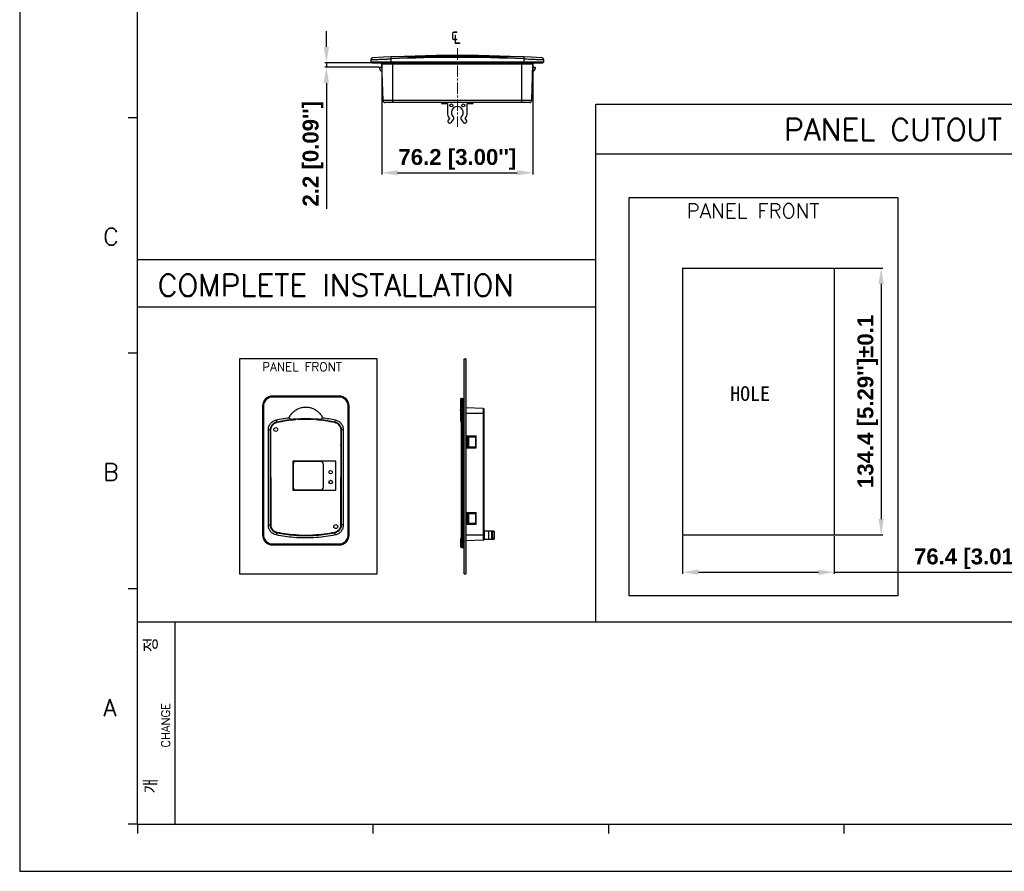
# Model space of a CAD drawing. Header units: millimetres. Extents: x 0 to 996, y 0 to 704.
# Tile 1 of 12: x 0 to 496, y 0 to 429. Entities that reach past the tile are written whole.
import ezdxf

# ---------------------------------------------------------------- set-up
doc = ezdxf.new("R2010")
doc.units = ezdxf.units.MM
doc.header["$LTSCALE"] = 0.3
doc.linetypes.add('CENTER2', pattern=[28.575, 19.05, -3.175, 3.175, -3.175])
for name, color, linetype, lineweight in [('AM_0', 7, 'Continuous', 30), ('AM_5_Dimension', 6, 'Continuous', 15), ('AM_6_Text', 7, 'Continuous', 20), ('AM_7_Center', 1, 'CENTER2', 15)]:
    doc.layers.add(name, color=color, linetype=linetype, lineweight=lineweight)
doc.styles.add('AR', font='arialbd.ttf')
doc.styles.add('WHGTXT', font='simplex', dxfattribs={"bigfont": 'whgtxt'})
doc.dimstyles.new("B's_st.$0", dxfattribs={"dimtxt": 2.5, "dimasz": 2.5, "dimexe": 1, "dimexo": 0.5, "dimgap": 0.9, "dimtad": 1, "dimzin": 9, "dimdsep": 46, "dimtxsty": 'WHGTXT', "dimcen": 0, "dimclrd": 256, "dimclre": 256, "dimclrt": 256, "dimadec": 1, "dimazin": 2, "dimtp": 0.01, "dimtm": 0.01, "dimtfac": 1, "dimtmove": 0, "dimatfit": 3, "dimfxl": 1, "dimtolj": 1, "dimarcsym": 0})

# ---------------------------------------------------------------- blocks, each defined once
blk = doc.blocks.new('A$C759C226F')
for p, q in [((0, 236.49), (0, 0)), ((19.91, 7.96), (19.91, 227.73)), ((19.91, 127.4), (18.31, 127.4)), ((19.91, 87.59), (18.31, 87.59)), ((19.91, 47.78), (18.31, 47.78)), ((19.91, 42.2), (326.47, 42.2)), ((26.28, 7.96), (26.28, 42.2)), ((19.91, 7.96), (18.31, 7.96)), ((19.91, 7.96), (326.47, 7.96)), ((19.91, 7.96), (19.91, 6.37)), ((59.72, 7.96), (59.72, 6.37)), ((99.53, 7.96), (99.53, 6.37)), ((139.35, 7.96), (139.35, 6.37)), ((0, 0), (334.43, 0))]:
    blk.add_line(p, q)
at = {"style": 'WHGTXT'}
for s, p in [('C', (14.14, 105.88)), ('B', (14.14, 66.07)), ('A', (14.14, 26.26))]:
    blk.add_text(s, height=2.87, dxfattribs=at).set_placement(p)
for s, height, p in [('CHANGE', 1.433, (25.39, 20.91)), ('개            정', 2.3888, (23.38, 13.17))]:
    blk.add_text(s, height=height, rotation=90, dxfattribs=at).set_placement(p)
blk = doc.blocks.new('*D9')
at = {"layer": 'AM_5_Dimension', "linetype": 'ByBlock', "lineweight": -2, "transparency": 16777216}
for p, q in [((154.43, 415.22), (154.43, 423.22)), ((176.97, 407.22), (153.63, 407.22)), ((154.43, 407.22), (154.43, 405.02)), ((180.77, 405.02), (153.63, 405.02)), ((154.43, 397.02), (154.43, 333.74))]:
    blk.add_line(p, q, dxfattribs=at)
at = {"layer": 'AM_5_Dimension', "transparency": 16777216}
for points in [[(153.09, 415.22), (155.76, 415.22), (154.43, 407.22)], [(153.09, 397.02), (155.76, 397.02), (154.43, 405.02)]]:
    blk.add_solid(points, dxfattribs=at)
at = {"layer": 'DEFPOINTS', "color": 0, "transparency": 16777216}
for p in [(177.37, 407.22), (154.43, 405.02), (181.17, 405.02)]:
    blk.add_point(p, dxfattribs=at)
at = {"layer": 'AM_5_Dimension', "transparency": 16777216, "insert": (147.68, 361.38), "char_height": 8, "attachment_point": 5, "rotation": 90, "style": 'AR'}
blk.add_mtext("\\A1;2.2 [0.09'']", dxfattribs=at)
blk = doc.blocks.new('*D10')
at = {"layer": 'AM_5_Dimension', "linetype": 'ByBlock', "lineweight": -2, "transparency": 16777216}
for p, q in [((410.58, 303.84), (434.58, 303.84)), ((433.78, 295.84), (433.78, 177.44)), ((410.58, 169.44), (434.58, 169.44))]:
    blk.add_line(p, q, dxfattribs=at)
at = {"layer": 'AM_5_Dimension', "transparency": 16777216}
for points in [[(432.45, 295.84), (435.11, 295.84), (433.78, 303.84)], [(432.45, 177.44), (435.11, 177.44), (433.78, 169.44)]]:
    blk.add_solid(points, dxfattribs=at)
at = {"layer": 'DEFPOINTS', "color": 0, "transparency": 16777216}
for p in [(410.18, 303.84), (410.18, 169.44), (433.78, 169.44)]:
    blk.add_point(p, dxfattribs=at)
at = {"layer": 'AM_5_Dimension', "transparency": 16777216, "insert": (427.04, 236.64), "char_height": 8, "attachment_point": 5, "rotation": 90, "style": 'AR'}
blk.add_mtext("\\A1;134.4 [5.29'']%%P0.1", dxfattribs=at)
blk = doc.blocks.new('*D11')
at = {"layer": 'AM_5_Dimension', "linetype": 'ByBlock', "lineweight": -2, "transparency": 16777216}
for p, q in [((333.78, 169.04), (333.78, 149.85)), ((410.18, 169.04), (410.18, 149.85)), ((341.78, 150.65), (402.18, 150.65)), ((410.18, 150.65), (531.78, 150.65))]:
    blk.add_line(p, q, dxfattribs=at)
at = {"layer": 'AM_5_Dimension', "transparency": 16777216}
for points in [[(341.78, 151.98), (341.78, 149.32), (333.78, 150.65)], [(402.18, 151.98), (402.18, 149.32), (410.18, 150.65)]]:
    blk.add_solid(points, dxfattribs=at)
at = {"layer": 'DEFPOINTS', "color": 0, "transparency": 16777216}
for p in [(333.78, 169.44), (410.18, 169.44), (333.78, 150.65)]:
    blk.add_point(p, dxfattribs=at)
at = {"layer": 'AM_5_Dimension', "transparency": 16777216, "insert": (490.81, 157.39), "char_height": 8, "attachment_point": 5, "style": 'AR'}
blk.add_mtext("\\A1;76.4 [3.01'']%%P0.1", dxfattribs=at)
blk = doc.blocks.new('*D26')
at = {"layer": 'AM_5_Dimension', "linetype": 'ByBlock', "lineweight": -2, "transparency": 16777216}
for p, q in [((182.29, 406.34), (182.29, 351.03)), ((258.45, 406.34), (258.45, 351.03)), ((190.29, 351.83), (250.45, 351.83))]:
    blk.add_line(p, q, dxfattribs=at)
at = {"layer": 'AM_5_Dimension', "transparency": 16777216}
for points in [[(190.29, 353.16), (190.29, 350.49), (182.29, 351.83)], [(250.45, 353.16), (250.45, 350.49), (258.45, 351.83)]]:
    blk.add_solid(points, dxfattribs=at)
at = {"layer": 'DEFPOINTS', "color": 0, "transparency": 16777216}
for p in [(182.29, 406.74), (258.45, 406.74), (258.45, 351.83)]:
    blk.add_point(p, dxfattribs=at)
at = {"layer": 'AM_5_Dimension', "transparency": 16777216, "insert": (220.37, 358.57), "char_height": 8, "attachment_point": 5, "style": 'AR'}
blk.add_mtext("\\A1;76.2 [3.00'']", dxfattribs=at)

msp = doc.modelspace()

# ---------------------------------------------------------------- hatches: boundary and pattern name
at = {"layer": 'AM_0'}
h = msp.add_hatch(color=256, dxfattribs=at)
h.dxf.hatch_style = 1
h.paths.add_polyline_path([(223.89, 149.83), (224.89, 149.83), (224.89, 258.03), (223.89, 258.03)])

# ---------------------------------------------------------------- linework, layer by layer
for p, q in [((176.87, 408.77), (176.87, 407.72)), ((176.87, 407.72), (177.37, 407.22)), ((176.87, 407.72), (263.87, 407.72)), ((177.37, 407.22), (263.37, 407.22)), ((182.94, 388.18), (182.29, 406.74)), ((182.29, 406.74), (258.45, 406.74)), ((186.83, 410.2), (186.87, 409.2)), ((253.91, 410.2), (186.83, 410.2)), ((186.87, 409.2), (186.87, 407.22)), ((187.97, 387.22), (187.97, 407.22)), ((252.77, 387.22), (252.77, 407.22)), ((253.91, 410.2), (253.87, 409.2)), ((253.87, 409.2), (253.87, 407.22)), ((257.81, 388.18), (258.45, 406.74)), ((263.87, 407.72), (263.37, 407.22)), ((263.87, 407.72), (263.87, 408.77)), ((181.17, 405.02), (181.17, 404.52)), ((181.17, 405.02), (182.29, 405.02)), ((258.45, 405.02), (259.57, 405.02)), ((259.57, 405.02), (259.57, 404.52)), ((257.81, 388.18), (182.94, 388.18)), ((256.81, 387.22), (183.94, 387.22)), ((212.37, 387.22), (212.37, 386.72)), ((212.37, 386.72), (215.37, 386.72)), ((215.37, 386.72), (215.37, 382.22)), ((225.37, 382.22), (225.37, 386.72)), ((225.37, 386.72), (228.37, 386.72)), ((228.37, 386.72), (228.37, 387.22)), ((290.03, 125.7), (290.03, 386.39)), ((290.03, 386.39), (610.77, 386.39)), ((216.38, 379.21), (215.81, 378.39)), ((217.45, 377.24), (218.48, 378.71)), ((222.27, 378.71), (223.3, 377.24)), ((224.94, 378.39), (224.36, 379.21)), ((290.03, 361.34), (610.77, 361.34)), ((306.68, 339.2), (306.68, 138.86)), ((442.39, 339.2), (306.68, 339.2)), ((442.39, 138.86), (442.39, 339.2)), ((59.29, 308.1), (290.03, 308.1)), ((333.78, 303.84), (333.78, 169.44)), ((333.78, 303.84), (410.18, 303.84)), ((410.18, 303.84), (410.18, 169.44)), ((59.29, 284.38), (290.03, 284.38)), ((110.64, 258.03), (110.64, 149.83)), ((180.06, 258.03), (110.64, 258.03)), ((180.06, 149.83), (180.06, 258.03)), ((223.89, 149.83), (223.89, 258.03)), ((223.89, 258.03), (224.89, 258.03)), ((224.89, 149.83), (224.89, 258.03)), ((160.84, 238.87), (127.3, 238.87)), ((160.82, 239.37), (127.32, 239.37)), ((222.45, 238.12), (223.54, 238.12)), ((223.54, 163.12), (223.54, 238.12)), ((223.54, 238.12), (223.79, 237.87)), ((122.32, 234.37), (122.32, 169.37)), ((122.8, 234.37), (122.32, 234.37)), ((122.8, 234.37), (122.8, 169.37)), ((165.35, 169.37), (165.35, 234.37)), ((165.35, 234.37), (165.82, 234.37)), ((165.82, 169.37), (165.82, 234.37)), ((221.95, 237.62), (221.95, 232.52)), ((222.3, 237.62), (221.95, 237.62)), ((222.52, 168.12), (222.52, 233.12)), ((222.52, 233.12), (223.79, 233.12)), ((223.02, 168.12), (223.02, 233.12)), ((223.79, 163.37), (223.79, 237.87)), ((233.31, 233.09), (224.89, 233.38)), ((233.31, 233.09), (233.31, 166.75)), ((233.79, 233.07), (233.63, 233.08)), ((233.79, 233.07), (233.79, 232.88)), ((223.89, 230.57), (223.79, 230.57)), ((233.79, 230.57), (224.89, 230.57)), ((233.79, 232.59), (233.79, 167.25)), ((129.22, 227.36), (129.48, 226.39)), ((129.48, 226.39), (129.53, 226.14)), ((139.07, 227.88), (139.07, 227.77)), ((149.07, 227.55), (149.07, 227.88)), ((158.67, 226.39), (158.61, 226.14)), ((158.92, 227.36), (158.67, 226.39)), ((125.21, 174.43), (125.21, 222.37)), ((125.21, 222.37), (126.51, 222.37)), ((126.26, 174.43), (126.26, 222.37)), ((126.48, 220.52), (126.3, 220.52)), ((126.57, 174.43), (126.51, 222.37)), ((161.63, 222.37), (161.57, 174.43)), ((162.93, 222.37), (161.63, 222.37)), ((161.66, 220.52), (161.84, 220.52)), ((161.89, 222.37), (161.89, 174.43)), ((162.93, 222.37), (162.93, 174.43)), ((222.4, 221.12), (222.4, 173.18)), ((223.79, 219.27), (223.89, 219.27)), ((224.89, 219.27), (229.79, 219.27)), ((224.89, 218.77), (224.89, 213.77)), ((224.89, 218.77), (229.79, 218.77)), ((225.14, 213.77), (225.14, 218.77)), ((225.89, 213.77), (225.89, 218.77)), ((226.14, 213.77), (226.14, 218.77)), ((229.54, 218.77), (229.54, 213.77)), ((229.79, 213.27), (229.79, 219.27)), ((126.3, 214.52), (126.48, 214.52)), ((126.48, 214.52), (126.48, 215.02)), ((161.66, 214.52), (161.66, 215.02)), ((161.84, 214.52), (161.66, 214.52)), ((223.79, 213.27), (223.89, 213.27)), ((224.89, 213.77), (229.79, 213.77)), ((224.89, 213.27), (229.79, 213.27)), ((137.52, 206.62), (137.52, 191.92)), ((159.12, 206.62), (137.52, 206.62)), ((137.67, 204.97), (137.67, 193.57)), ((151.47, 206.47), (139.17, 206.47)), ((152.97, 193.57), (152.97, 204.97)), ((159.12, 191.92), (159.12, 206.62)), ((137.52, 191.92), (159.12, 191.92)), ((139.17, 192.07), (151.47, 192.07)), ((126.48, 182.02), (126.3, 182.02)), ((126.48, 181.52), (126.48, 182.02)), ((161.66, 181.52), (161.66, 182.02)), ((161.66, 182.02), (161.84, 182.02)), ((223.79, 180.77), (223.89, 180.77)), ((224.89, 180.77), (229.79, 180.77)), ((224.89, 180.27), (224.89, 175.27)), ((224.89, 180.27), (229.79, 180.27)), ((225.14, 175.27), (225.14, 180.27)), ((225.89, 175.27), (225.89, 180.27)), ((226.14, 175.27), (226.14, 180.27)), ((229.54, 180.27), (229.54, 175.27)), ((229.79, 174.77), (229.79, 180.77)), ((125.21, 174.43), (126.57, 174.43)), ((126.3, 176.02), (126.48, 176.02)), ((126.48, 176.02), (126.48, 176.52)), ((162.93, 174.43), (161.57, 174.43)), ((161.66, 176.02), (161.66, 176.52)), ((161.84, 176.02), (161.66, 176.02)), ((223.79, 174.77), (223.89, 174.77)), ((224.89, 175.27), (229.79, 175.27)), ((224.89, 174.77), (229.79, 174.77)), ((122.8, 169.37), (122.32, 169.37)), ((129.3, 169.41), (129.54, 170.39)), ((129.54, 170.39), (129.6, 170.71)), ((140.01, 169.27), (140.01, 169.34)), ((148.14, 169.34), (148.14, 169.27)), ((158.61, 170.39), (158.54, 170.71)), ((158.85, 169.41), (158.61, 170.39)), ((165.35, 169.37), (165.82, 169.37)), ((223.89, 169.27), (223.79, 169.27)), ((233.79, 169.27), (224.89, 169.27)), ((234.04, 167.27), (234.04, 171.27)), ((238.99, 171.27), (234.04, 171.27)), ((236.29, 167.27), (236.29, 171.27)), ((237.8, 167.27), (237.8, 171.27)), ((238.21, 167.27), (238.21, 171.27)), ((239, 167.27), (239, 171.27)), ((333.78, 169.44), (410.18, 169.44)), ((127.3, 164.87), (160.84, 164.87)), ((127.32, 164.37), (160.82, 164.37)), ((221.95, 166.64), (221.95, 163.62)), ((221.95, 163.62), (222.3, 163.62)), ((223.79, 168.12), (222.52, 168.12)), ((233.31, 166.75), (224.89, 166.46)), ((233.79, 166.77), (233.64, 166.77)), ((233.79, 167.27), (238.99, 167.27)), ((233.79, 167.01), (233.79, 166.77)), ((222.45, 163.12), (223.54, 163.12)), ((223.54, 163.12), (223.79, 163.37)), ((110.64, 149.83), (180.06, 149.83)), ((223.89, 149.83), (224.89, 149.83)), ((306.68, 138.86), (442.39, 138.86))]:
    msp.add_line(p, q, dxfattribs=at)
for centre, radius in [((217.37, 385.72), 0.75), ((223.37, 385.72), 0.75), ((128.97, 222.52), 1), ((156.57, 201.02), 0.875), ((156.57, 196.07), 0.875), ((159.17, 173.62), 1)]:
    msp.add_circle(centre, radius, dxfattribs=at)
for centre, radius, start, end in [((177.87, 408.77), 1, 93.0491, 180.0002), ((220.37, -389.1), 800, 86.95091, 93.04909), ((181.79, 406.72), 0.5, 2, 50.6712), ((220.37, -389.1), 799, 87.59703, 92.40297), ((258.95, 406.72), 0.5, 129.3288, 178), ((262.87, 408.77), 1, 0, 86.9485), ((182.67, 404.52), 1.5, 180, 258.7769), ((258.07, 404.52), 1.5, 281.2231, 0), ((183.94, 388.22), 1, 182, 270), ((256.81, 388.22), 1, 270, 358), ((220.37, 382.22), 5, 180, 217.0386), ((220.37, 382.22), 3, 312.7859, 227.2141), ((220.37, 382.22), 5, 322.9614, 0), ((216.63, 377.82), 1, 145, 325), ((217.66, 379.28), 1, 325, 47.2141), ((223.09, 379.28), 1, 132.7859, 215), ((224.12, 377.82), 1, 215, 35), ((127.32, 234.37), 5, 90, 180.0049), ((160.82, 234.37), 5, 359.9951, 90), ((222.45, 237.62), 0.5, 90, 150), ((224.04, 233.66), 0.25, 219.3288, 233.1301), ((233.29, 232.59), 0.5, 0, 88), ((139.17, 204.97), 1.5, 90, 180), ((151.47, 204.97), 1.5, 0, 90), ((139.17, 193.57), 1.5, 180, 270), ((151.47, 193.57), 1.5, 270, 0), ((127.32, 169.37), 5, 179.9951, 270), ((160.82, 169.37), 5, 270, 0.0049), ((222.45, 163.62), 0.5, 180, 270), ((224.04, 166.18), 0.25, 126.8699, 180), ((233.29, 167.25), 0.5, 272, 0)]:
    msp.add_arc(centre, radius, start, end, dxfattribs=at)
for points, start_tangent, end_tangent in [([(176.87, 408.77), (177.17, 408.79), (178.17, 408.83)], (0.998852, 0.047909), (0.998915, 0.046568)), ([(178.17, 408.83), (179.98, 408.92), (182.26, 409.02)], (0.998915, 0.046568), (0.9991, 0.042411)), ([(182.26, 409.02), (184.63, 409.11)], (0.9991, 0.042411), (0.999199, 0.040022)), ([(184.63, 409.11), (185.41, 409.14)], (0.999199, 0.040022), (0.99923, 0.039223)), ([(185.41, 409.14), (186.87, 409.2)], (0.99923, 0.039223), (0.999288, 0.03774)), ([(253.87, 409.2), (256.12, 409.11)], (0.999288, -0.03774), (0.999199, -0.040022)), ([(256.12, 409.11), (258.48, 409.02)], (0.999199, -0.040022), (0.9991, -0.042411)), ([(258.48, 409.02), (260.76, 408.92)], (0.9991, -0.042411), (0.998999, -0.044731)), ([(260.76, 408.92), (262.57, 408.83), (263.58, 408.79)], (0.998999, -0.044731), (0.998866, -0.047601)), ([(263.58, 408.79), (263.87, 408.77)], (0.998866, -0.047601), (0.998852, -0.047909)), ([(125.22, 238.36), (124.2, 237.63), (123.38, 236.59)], (-0.88763, -0.460558), (-0.493959, -0.869485)), ([(126.29, 238.76), (125.22, 238.36)], (-0.974443, -0.224633), (-0.88763, -0.460558)), ([(127.3, 238.87), (126.29, 238.76)], (-1, 0.000018), (-0.974443, -0.224633)), ([(127.3, 238.87), (127.3, 239.12), (127.31, 239.3), (127.32, 239.37)], (0, 1), (1, 0)), ([(160.84, 238.87), (160.84, 239.12), (160.83, 239.3), (160.82, 239.37)], (0, 1), (-1, 0)), ([(162.92, 238.36), (161.86, 238.76), (160.84, 238.87)], (-0.887647, 0.460525), (-1, -0.000018)), ([(164.76, 236.59), (163.95, 237.63), (162.92, 238.36)], (-0.493907, 0.869515), (-0.887647, 0.460525)), ([(222.3, 237.62), (222.37, 237.87), (222.55, 238.05)], (0, 1), (0.866885, 0.498508)), ([(222.55, 238.05), (222.8, 238.12)], (0.866885, 0.498508), (1, 0)), ([(222.85, 237.99), (222.8, 238.12)], (-0.009551, 0.999954), (-1, -0.00025)), ([(222.99, 235.59), (222.95, 236.75), (222.9, 237.56), (222.85, 237.99)], (-0.031037, 0.999518), (-0.009551, 0.999954)), ([(123.38, 236.59), (122.93, 235.45), (122.8, 234.37)], (-0.493959, -0.869485), (-0.000172, -1)), ([(135.68, 228.48), (136.71, 230.15), (138.08, 231.6), (139.7, 232.7), (141.42, 233.42), (143.18, 233.76), (144.96, 233.76), (146.73, 233.42), (148.45, 232.7), (150.06, 231.6), (151.44, 230.15), (152.46, 228.48)], (0.431216, 0.902249), (0.431216, -0.902249)), ([(165.22, 235.45), (164.76, 236.59)], (-0.240007, 0.970771), (-0.493907, 0.869515)), ([(165.35, 234.37), (165.22, 235.45)], (-0.000173, 1), (-0.240007, 0.970771)), ([(222.4, 237.11), (222.35, 237.51), (222.3, 237.62)], (-0.148112, 0.988971), (-1, -0.000436)), ([(222.52, 233.12), (222.51, 234.2), (222.49, 235.34), (222.45, 236.38), (222.4, 237.11)], (-0.000012, 1), (-0.148112, 0.988971)), ([(223.01, 234.32), (222.99, 235.59)], (-0.01067, 0.999943), (-0.031037, 0.999518)), ([(223.02, 233.12), (223.01, 234.32)], (-0.000014, 1), (-0.01067, 0.999943)), ([(129.22, 227.36), (132.45, 228), (135.68, 228.48)], (0.976101, 0.217317), (0.992338, 0.123552)), ([(135.68, 228.48), (136.07, 228.01), (136.53, 227.57)], (0.600753, -0.799435), (0.748298, -0.663363)), ([(139.07, 227.88), (149.07, 227.88)], (0.997231, 0.07437), (0.997231, -0.07437)), ([(151.62, 227.57), (152.06, 228), (152.46, 228.48)], (0.748303, 0.663357), (0.60076, 0.799429)), ([(152.46, 228.48), (155.7, 228), (158.92, 227.36)], (0.992337, -0.123565), (0.976062, -0.217493)), ([(221.95, 232.43), (221.95, 232.52)], (-0.022567, 0.999745), (0.999671, 0.025633)), ([(221.95, 232.43), (221.95, 232.52)], (-0.022567, 0.999745), (0.999671, 0.025633)), ([(221.95, 232.43), (221.95, 232.52), (221.96, 232.17), (221.98, 231.45), (222, 230.35), (222.02, 228.9), (222.04, 227.23)], (-0.022567, 0.999745), (0.010026, -0.99995)), ([(221.96, 232.17), (221.95, 232.43)], (-0.022281, 0.999752), (-0.022567, 0.999745)), ([(221.97, 231.93), (221.96, 232.17)], (-0.021684, 0.999765), (-0.022281, 0.999752)), ([(125.21, 222.37), (125.49, 224.04), (126.33, 225.55), (127.62, 226.71), (129.22, 227.36)], (0.000363, 1), (0.976178, 0.216971)), ([(126.26, 222.37), (126.48, 223.71), (127.15, 224.93), (128.2, 225.86), (129.48, 226.39)], (-0.000013, 1), (0.975815, 0.218596)), ([(126.51, 222.37), (126.73, 223.65), (127.36, 224.78), (128.33, 225.65), (129.53, 226.14)], (-0.001219, 0.999999), (0.976106, 0.217293)), ([(129.48, 226.39), (132.99, 227.07), (136.53, 227.57)], (0.975977, 0.217875), (0.993543, 0.113457)), ([(129.53, 226.14), (134.29, 227.02), (139.07, 227.55)], (0.976106, 0.217293), (0.997204, 0.074729)), ([(139.07, 227.77), (138.19, 227.71), (137.34, 227.64), (136.53, 227.57)], (-0.998144, -0.060903), (-0.99599, -0.08946)), ([(151.62, 227.57), (150.8, 227.64), (149.95, 227.71), (149.07, 227.77)], (-0.99599, 0.089461), (-0.998144, 0.060903)), ([(149.07, 227.55), (153.85, 227.02), (158.61, 226.14)], (0.997204, -0.074729), (0.976106, -0.217293)), ([(151.62, 227.57), (155.15, 227.07), (158.67, 226.39)], (0.993543, -0.113454), (0.975938, -0.218049)), ([(158.61, 226.14), (159.81, 225.65), (160.78, 224.78), (161.41, 223.65), (161.63, 222.37)], (0.976106, -0.217293), (-0.001219, -0.999999)), ([(158.67, 226.39), (159.92, 225.88), (160.97, 224.95), (161.65, 223.73), (161.89, 222.37)], (0.975815, -0.218597), (0.000026, -1)), ([(158.92, 227.36), (160.48, 226.73), (161.79, 225.59), (162.64, 224.07), (162.93, 222.37)], (0.97618, -0.21696), (-0.000721, -1)), ([(222.04, 227.23), (222.12, 226.75)], (0.166132, -0.986104), (0.165511, -0.986208)), ([(222.12, 226.75), (222.23, 226.11)], (0.165511, -0.986208), (0.16461, -0.986359)), ([(222.23, 226.11), (222.29, 225.48), (222.34, 224.34), (222.38, 222.82), (222.4, 221.12)], (0.164848, -0.986319), (-0.000034, -1)), ([(129.3, 169.41), (128.13, 169.81), (126.65, 170.87), (125.64, 172.38), (125.22, 174.15), (125.21, 174.43)], (-0.979861, 0.199681), (0.001051, 0.999999)), ([(129.54, 170.39), (128.26, 170.89), (127.19, 171.82), (126.5, 173.05), (126.26, 174.43)], (-0.978862, 0.204523), (-0.000026, 1)), ([(129.6, 170.71), (128.4, 171.18), (127.43, 172.03), (126.79, 173.15), (126.57, 174.43)], (-0.979237, 0.202721), (-0.001219, 0.999999)), ([(161.57, 174.43), (161.35, 173.15), (160.72, 172.03), (159.75, 171.18), (158.54, 170.71)], (-0.001219, -0.999999), (-0.979237, -0.202721)), ([(161.89, 174.43), (161.66, 173.07), (160.97, 171.84), (159.91, 170.91), (158.61, 170.39)], (0.000013, -1), (-0.978861, -0.204528)), ([(162.93, 174.43), (162.65, 172.74), (161.8, 171.21), (160.47, 170.05), (158.85, 169.41)], (-0.000373, -1), (-0.979196, -0.202916)), ([(122.8, 169.37), (122.93, 168.29)], (0.000173, -1), (0.240007, -0.970771)), ([(158.85, 169.41), (149.35, 168.08), (138.05, 168.14), (129.3, 169.41)], (-0.978848, -0.204591), (-0.978847, 0.204595)), ([(158.61, 170.39), (149.26, 169.08), (138.15, 169.14), (129.54, 170.39)], (-0.978738, -0.205113), (-0.978738, 0.205115)), ([(140.01, 169.34), (134.79, 169.83), (129.6, 170.71)], (-0.998377, 0.056958), (-0.979237, 0.202721)), ([(140.59, 169.24), (140.01, 169.27)], (-0.998799, 0.048993), (-0.998367, 0.057126)), ([(147.53, 169.24), (144.07, 169.16), (140.59, 169.24)], (-0.998821, -0.048544), (-0.998799, 0.048993)), ([(148.14, 169.27), (147.53, 169.24)], (-0.998367, -0.057117), (-0.998821, -0.048544)), ([(158.54, 170.71), (153.35, 169.83), (148.14, 169.34)], (-0.979237, -0.202721), (-0.998377, -0.056958)), ([(164.76, 167.15), (165.22, 168.29), (165.35, 169.37)], (0.493959, 0.869485), (0.000172, 1)), ([(222.4, 173.18), (222.38, 171.49), (222.34, 169.96), (222.29, 168.81), (222.23, 168.16)], (-0.000018, -1), (-0.175609, -0.98446)), ([(122.93, 168.29), (123.38, 167.15)], (0.240007, -0.970771), (0.493907, -0.869515)), ([(123.38, 167.15), (124.2, 166.11), (125.22, 165.38)], (0.493907, -0.869515), (0.887647, -0.460525)), ([(125.22, 165.38), (126.29, 164.99), (127.3, 164.87)], (0.887647, -0.460525), (1, 0.000018)), ([(127.3, 164.87), (127.3, 164.62), (127.31, 164.44), (127.32, 164.37)], (0, -1), (1, 0)), ([(160.84, 164.87), (160.84, 164.62), (160.83, 164.44), (160.82, 164.37)], (0, -1), (-1, 0)), ([(160.84, 164.87), (161.86, 164.99)], (1, -0.000018), (0.974443, 0.224633)), ([(161.86, 164.99), (162.92, 165.38)], (0.974443, 0.224633), (0.88763, 0.460558)), ([(162.92, 165.38), (163.95, 166.11), (164.76, 167.15)], (0.88763, 0.460558), (0.493959, 0.869485)), ([(222.22, 168.16), (221.95, 166.64), (221.98, 166.81)], (-0.175905, -0.984407), (0.175809, 0.984424)), ([(221.95, 166.64), (221.98, 166.81)], (-0.016955, 0.999856), (0.175809, 0.984424)), ([(221.95, 166.64), (221.98, 166.81)], (-0.016996, 0.999856), (0.175809, 0.984424)), ([(222.3, 163.62), (222.35, 163.74), (222.4, 164.13)], (1, -0.00043), (0.148109, 0.988971)), ([(222.3, 163.62), (222.37, 163.37), (222.55, 163.19), (222.8, 163.12)], (0, -1), (1, 0)), ([(222.4, 164.13), (222.45, 164.86), (222.49, 165.9)], (0.148109, 0.988971), (0.03336, 0.999443)), ([(222.49, 165.9), (222.51, 167.04)], (0.03336, 0.999443), (0.012155, 0.999926)), ([(222.51, 167.04), (222.52, 168.12)], (0.012155, 0.999926), (0.000012, 1)), ([(222.8, 163.12), (222.85, 163.25), (222.9, 163.68)], (1, -0.000246), (0.147552, 0.989054)), ([(222.9, 163.68), (222.95, 164.5)], (0.147552, 0.989054), (0.029932, 0.999552)), ([(222.95, 164.5), (222.99, 165.66)], (0.029932, 0.999552), (0.031041, 0.999518)), ([(222.99, 165.66), (223.01, 166.92)], (0.031041, 0.999518), (0.010672, 0.999943)), ([(223.01, 166.92), (223.02, 168.12)], (0.010672, 0.999943), (0.000014, 1))]:
    msp.add_spline(points, degree=3, dxfattribs=dict(at, start_tangent=start_tangent, end_tangent=end_tangent))
msp.add_open_spline([(139.92, 227.61), (142.64, 227.78), (145.38, 227.78), (148.11, 227.62)], degree=3, dxfattribs=at)
at = {"layer": 'AM_7_Center'}
msp.add_line((220.37, 414.5), (220.37, 374.95), dxfattribs=at)

# ---------------------------------------------------------------- block references
at = {"layer": 'AM_0', "xscale": 2.978578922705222, "yscale": 2.978578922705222, "zscale": 2.978578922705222}
msp.add_blockref('A$C759C226F', (0, 0), dxfattribs=at)

# ---------------------------------------------------------------- texts
at = {"layer": 'AM_5_Dimension', "style": 'WHGTXT'}
msp.add_text('℄', height=7.28, dxfattribs=at).set_placement((217.11, 417.47))
at = {"layer": 'AM_6_Text', "style": 'WHGTXT'}
for s, height, p in [('PANEL CUTOUT', 11.0436, (384.93, 368.05)), ('PANEL FRONT', 7.3624, (335.78, 328.91)), ('COMPLETE INSTALLATION', 11.0436, (69.52, 289.63)), ('PANEL FRONT', 4.4174, (122.1, 251.86))]:
    msp.add_text(s, height=height, dxfattribs=at).set_placement(p)
at = {"layer": 'AM_6_Text'}
msp.add_text('HOLE', height=7.362, dxfattribs=at).set_placement((357.78, 236.92))

# ---------------------------------------------------------------- dimensions: what is measured, and where the dimension line sits
at = {"layer": 'AM_5_Dimension'}
dim = msp.add_linear_dim(base=(154.43, 405.02), p1=(177.37, 407.22), p2=(181.17, 405.02), angle=90, dimstyle="B's_st.$0", override={"dimscale": 0.8, "dimtxt": 10, "dimasz": 10, "dimgap": 2, "dimdec": 1, "dimtxsty": 'AR', "dimtdec": 1, "dimarcsym": 1}, dxfattribs=at)
dim.commit()
dim.dimension.update_dxf_attribs({"geometry": '*D9', "text_midpoint": (147.68, 361.38)})
dim = msp.add_linear_dim(base=(258.45, 351.83), p1=(182.29, 406.74), p2=(258.45, 406.74), dimstyle="B's_st.$0", override={"dimscale": 0.8, "dimtxt": 10, "dimasz": 10, "dimgap": 2, "dimdec": 1, "dimtxsty": 'AR', "dimtdec": 1, "dimarcsym": 1}, dxfattribs=at)
dim.commit()
dim.dimension.update_dxf_attribs({"geometry": '*D26', "text_midpoint": (220.37, 358.57)})
dim = msp.add_linear_dim(base=(433.78, 169.44), p1=(410.18, 303.84), p2=(410.18, 169.44), angle=90, text='<>%%P0.1', dimstyle="B's_st.$0", override={"dimscale": 0.8, "dimtxt": 10, "dimasz": 10, "dimgap": 2, "dimdec": 1, "dimtxsty": 'AR', "dimtdec": 1, "dimarcsym": 1}, dxfattribs=at)
dim.commit()
dim.dimension.update_dxf_attribs({"geometry": '*D10', "text_midpoint": (427.04, 236.64)})
dim = msp.add_linear_dim(base=(333.78, 150.65), p1=(410.18, 169.44), p2=(333.78, 169.44), text='<>%%P0.1', dimstyle="B's_st.$0", override={"dimscale": 0.8, "dimtxt": 10, "dimasz": 10, "dimgap": 2, "dimdec": 1, "dimtxsty": 'AR', "dimtdec": 1, "dimarcsym": 1}, dxfattribs=at)
dim.commit()
dim.dimension.update_dxf_attribs({"geometry": '*D11', "text_midpoint": (490.81, 150.65), "dimtype": 160})

doc.saveas('drawing.dxf')
